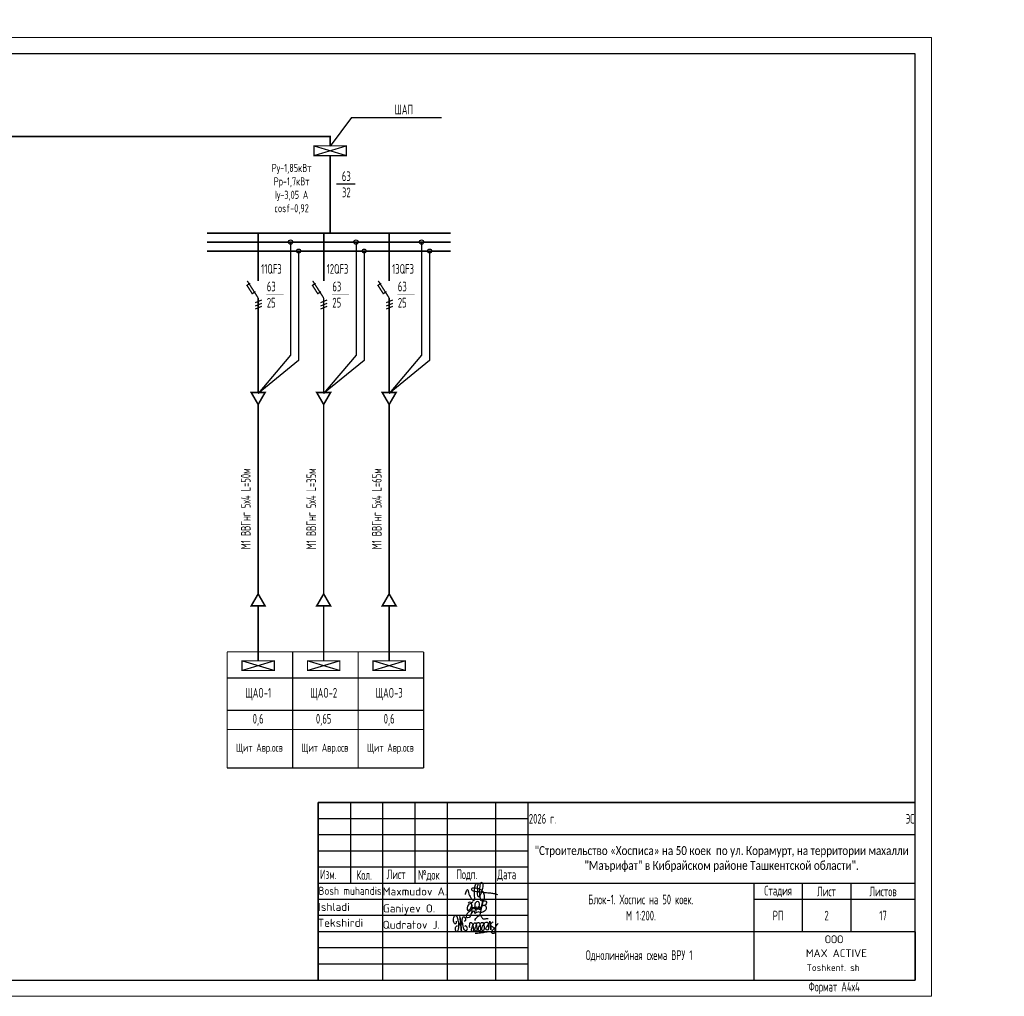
# Model space of a CAD drawing. Header units: millimetres. Extents: x 473009 to 2502882, y 456217 to 1153743.
# Tile 5 of 124: x 589870 to 620369, y 457033 to 487290. Entities that reach past the tile are written whole.
import ezdxf
from ezdxf.enums import TextEntityAlignment as Align

# ---------------------------------------------------------------- set-up
doc = ezdxf.new("R2010")
doc.units = ezdxf.units.MM
for name, color, linetype in [('_Текст', 7, 'Continuous'), ('FORMAT', 150, 'Continuous'), ('построение', 7, 'Continuous'), ('формат', 136, 'Continuous')]:
    doc.layers.add(name, color=color, linetype=linetype)
for name, color, linetype, lineweight in [('Проектное', 7, 'Continuous', 20), ('разм.АР', 184, 'Continuous', 13), ('Стена', 11, 'Continuous', 40), ('ТХ. штамп', 7, 'Continuous', 25), ('ЭМ', 240, 'Continuous', 20)]:
    doc.layers.add(name, color=color, linetype=linetype, lineweight=lineweight)
doc.styles.add('COMPLEX', font='isocpeur.ttf')
doc.styles.add('SPDS', font='spds.shx', dxfattribs={"width": 0.8, "height": 250})
doc.styles.add('SPDS1', font='spds.shx', dxfattribs={"width": 0.8})

# ---------------------------------------------------------------- blocks, each defined once
blk = doc.blocks.new('*U105')
at = {"color": 0, "linetype": 'Continuous', "lineweight": 30}
for p, q in [((651, 60), (836, 60)), ((651, 5), (651, 60))]:
    blk.add_line(p, q, dxfattribs=at)
at = {"layer": 'ЭМ', "color": 0, "lineweight": 30, "ltscale": 0.5}
for p, q in [((20, 90), (8, 90)), ((8, 5), (8, 90)), ((13, 5), (13, 90)), ((20, 65), (8, 65)), ((20, 30), (8, 30)), ((20, 5), (8, 5))]:
    blk.add_line(p, q, dxfattribs=at)
at = {"layer": 'ЭМ', "color": 0, "lineweight": 20, "ltscale": 0.5}
blk.add_lwpolyline([(0, 0), (841, 0), (841, 297), (0, 297)], close=True, dxfattribs=at)
at = {"layer": 'ЭМ', "color": 0, "lineweight": 30, "ltscale": 0.5}
blk.add_lwpolyline([(20, 5), (836, 5), (836, 292), (20, 292)], close=True, dxfattribs=at)
at = {"layer": 'ЭМ', "color": 0, "lineweight": 25, "ltscale": 100, "char_height": 3, "attachment_point": 2, "rotation": 90, "style": 'SPDS'}
for s, insert, width in [('Взам. инв. №', (8.72, 77.28), 31.9567), ('Подпись и дата', (8.76, 47.02), 43.3948), ('Инв. № подл.', (8.76, 17.32), 41.415)]:
    blk.add_mtext(s, dxfattribs=dict(at, insert=insert, width=width))
blk = doc.blocks.new('фазы')
at = {"layer": 'Стена', "lineweight": 30, "ltscale": 0.5}
for p, q in [((4052.14, 187.78), (4050.19, 186.95)), ((4052.14, 186.78), (4050.19, 185.95)), ((4052.14, 185.78), (4050.19, 184.95))]:
    blk.add_line(p, q, dxfattribs=at)
blk = doc.blocks.new('A$C4c4061ee')
at = {"color": 184, "lineweight": 30}
blk.add_spline([(-39.7, -7.1), (-36.8, 4), (-34, 7.9), (-31.2, -0.1), (-24.1, -16.2), (-16.7, -23.5), (-13.9, -23.5), (-12.5, -17.9), (-12.5, 12.7), (-8.3, 24.8), (-4.4, 27), (-3.4, 21.4), (-5.7, 12.9), (-4.4, 8), (-4.4, -10), (-2, -12.6), (3.3, -10), (9.6, 6.1), (12.6, 19.5), (7.6, 28.9), (4.7, 26.6), (2.4, 16.6), (1.1, -1.2), (2.9, -14.2), (6.8, -24.8), (10.9, -24.8), (15, -21.3), (16.5, -17.2), (16.5, -9.9), (12, 2), (5.9, 7.4), (-2.7, 10.3), (-10, 12.1), (-17, 12.1), (-21.5, 11.2), (-22.5, 7.7), (-20, 5.4), (-14, 3.7), (-0.7, 1.8), (11, 0.5), (22.2, -1.2), (37.6, -2.6), (43.5, -3.6), (49.3, -4.5), (54.9, -6.4)], degree=3, dxfattribs=at)
blk = doc.blocks.new('Odil Ganiyev')
at = {"color": 184, "lineweight": 30}
for points in [[(278218, -189288), (278220, -189298), (278251, -189229), (278258, -189294), (278315, -189206), (278295, -189231), (278320, -189288), (278380, -189198), (278355, -189239), (278384, -189286), (278449, -189192), (278428, -189223), (278438, -189281), (278515, -189197), (278494, -189208), (278505, -189282), (278604, -188932), (278563, -189514)], [(278174, -189155), (278173, -189633), (278135, -189699), (278036, -189702), (278008, -189605), (278074, -189469), (278128, -189405), (278218, -189288)], [(278009, -189095), (278081, -189029), (278139, -189055), (278204, -188993)], [(278213, -189509), (278316, -189388), (278340, -189483), (278421, -189425), (278521, -189382)]]:
    blk.add_spline(points, degree=3, dxfattribs=at)
for points, knots in [([(278396, -189316), (278466, -189243), (278495, -189145), (278487, -189009), (278378, -188944), (278332, -188998), (278319, -189020), (278305, -189050), (278280, -189134), (278300, -189288), (278388, -189386)], [0, 0, 0, 0, 210.331661, 341.544209, 437.993539, 521.209993, 521.209993, 521.209993, 602.643394, 823.015149, 823.015149, 823.015149, 823.015149]), ([(278604, -188939), (278630, -188908), (278658, -188890), (278746, -188897), (278776, -188980), (278743, -189054), (278691, -189101), (278617, -189118)], [0, 0, 0, 0, 59.301687, 137.83445, 232.671471, 306.955654, 371.443461, 371.443461, 371.443461, 371.443461]), ([(278093, -189111), (278063, -189124), (277979, -189180), (277976, -189469), (278121, -189357), (278159, -189260), (278167, -189222)], [0, 0, 0, 0, 84.01965, 319.3343, 434.006974, 519.963926, 519.963926, 519.963926, 519.963926]), ([(278167, -189222), (278181, -189151), (278171, -189084), (278111, -189103), (278093, -189111)], [526.826092, 526.826092, 526.826092, 526.826092, 665.559085, 706.396126, 706.396126, 706.396126, 706.396126]), ([(278617, -189118), (278680, -189058), (278780, -189127), (278817, -189262), (278675, -189400), (278595, -189412), (278531, -189410)], [498.211239, 498.211239, 498.211239, 498.211239, 560.962433, 628.560844, 789.184895, 992.203079, 992.203079, 992.203079, 992.203079])]:
    blk.add_open_spline(points, degree=3, knots=knots, dxfattribs=at)
blk = doc.blocks.new('A$C77aec0c1')
at = {"color": 184, "lineweight": 30}
for points in [[(-78.4, 25.2), (-78.4, 19.8), (-80.1, 15.4), (-82.7, 15.2), (-85.9, 18.3), (-87.6, 24.6), (-87.6, 33.5), (-85.8, 41.5), (-83.2, 44.9), (-79.5, 45.3), (-74.8, 37.3), (-71.4, 24), (-70.3, 12.8), (-70.6, 1.9), (-72.5, -8.2), (-74.5, -11.9), (-76.7, -12.4), (-79.3, -9.8), (-81.1, -2.5), (-80.5, 2.8), (-78.6, 6.3), (-76.3, 8.1), (-74.2, 8.6)], [(-70.3, 8.8), (-64.2, 15.4), (-63.4, 26), (-64.7, 36.5), (-65.8, 41.1), (-66, 40.4), (-65.4, 38.6), (-63.9, 30.6), (-63.4, 26), (-62.4, 17.4), (-61.3, 7.7), (-60.5, -1.3), (-59.7, -9.1), (-59.2, -11.6), (-59.5, -10.3), (-59.8, -8.8), (-61, 4.4), (-61.6, 9.7), (-62.2, 15.2), (-62.4, 16.8), (-60.5, 15), (-58.2, 15.7), (-56.6, 21.2), (-56.7, 31.2), (-55.8, 37.1), (-53.2, 40), (-50, 39.7), (-45.9, 34.7), (-45.4, 29.7), (-46.3, 25.7), (-48.8, 25), (-50.3, 25.3)], [(-10.4, 26.1), (-11.3, 30.7), (-5.9, 37.4), (1.2, 43.5), (6.2, 44.3), (10.3, 42.2), (12.4, 38), (15, 34.5), (18.4, 33), (24.9, 33.5), (29.4, 34.6), (33.6, 34.4), (35.1, 34)], [(-56.6, 20.3), (-55.7, 12.4), (-53.4, 2), (-50.9, -4.5), (-47.7, -7.4), (-43.4, -8.2), (-40.2, -6.5), (-38.7, -1.4), (-39.6, 2.9), (-41.5, 6), (-44.2, 7.7), (-47, 7.2), (-47.6, 5.7)], [(-30.4, 1), (-29.8, 17.4), (-28.4, 20.1), (-25.6, 19.9), (-20.5, 13.6), (-18.9, 4.6), (-17.5, -7.1), (-18.5, -11.1), (-21.9, -11.5), (-24, -7.9), (-23.3, -0.6), (-20.4, 7.3), (-17, 14), (-13.9, 18.7), (-9.6, 18.3), (-6.3, 10.9), (-5, -2.4), (-5, -8.8), (-9, -10.1), (-12.3, -6.5), (-11.2, 0.2), (-8.3, 6.3), (-6.9, 12.8), (-4.7, 17.9), (-0.2, 20.5), (4.2, 17.9), (6, 9.7), (7.1, 1), (7.6, -6.8), (4.7, -8.8), (0.1, -8.1), (-0.1, -1.4), (3.2, 6.9), (7.8, 15.8), (10.6, 19.9), (16, 19.6), (19.3, 13.2), (20.4, 0.9), (19.5, -6.1), (16.8, -9.2), (13.6, -8.5), (11.7, -1), (15.1, 6.9), (19.9, 14.2), (24.4, 19.9), (31, 21.1), (35, 14.6), (36.2, 0.9), (34.1, -5.6), (29.3, -6.4), (26.9, -3.5), (30.5, 6.3), (35.4, 12.4), (39.7, 19.3), (40.4, 25.2), (40.7, 24.3), (43.9, -4.9), (43.8, -3.9), (42.9, 9.7), (43.1, 12.5), (45.5, 16.5), (50.4, 21.1), (52.2, 22.2), (51.2, 21.8)], [(42.9, 10.8), (45.1, 7.7), (48.3, 5.7), (51.7, 3.7), (54.9, -0.4), (57.8, -5.8), (58.9, -10.7), (58.5, -15.5), (56.8, -17.9), (52, -18.5), (48.4, -18.1), (46.1, -15.6), (45.8, -12.6), (48.1, -9.4), (51.1, -6.3), (54.5, -2.6), (57.9, 1), (62.2, 6.3), (66.5, 12.8), (69.8, 17.8)], [(-11.8, -17.3), (-2.7, -17.5), (7.9, -15.9), (17.6, -14.8), (25.1, -13.1), (30.9, -13.1)]]:
    blk.add_spline(points, degree=3, dxfattribs=at)
blk = doc.blocks.new('124343576765846544')
at = {"color": 7, "lineweight": 25, "ltscale": 100}
for p in [(526998, 459414), (521998, 457914)]:
    blk.add_line(p, (526998, 457914), dxfattribs=at)
at = {"layer": '_Текст', "color": 7, "lineweight": 30}
for p, q in [((526998, 463414), (508498, 463414)), ((509498, 463414), (509498, 460914)), ((510498, 463414), (510498, 457914)), ((511498, 463414), (511498, 460914)), ((512498, 463414), (512498, 457914)), ((513998, 463414), (513998, 457914)), ((514998, 463414), (514998, 457914)), ((526998, 462414), (514998, 462414)), ((514998, 461414), (508498, 461414)), ((526998, 460914), (508498, 460914)), ((521998, 460914), (521998, 457914)), ((526998, 460414), (521998, 460414)), ((526998, 459414), (514998, 459414))]:
    blk.add_line(p, q, dxfattribs=at)
at = {"layer": '_Текст', "color": 7, "linetype": 'ByBlock', "lineweight": 30}
blk.add_line((508498, 463414), (508498, 457914), dxfattribs=at)
at = {"layer": '_Текст', "color": 7, "lineweight": 25}
for p, q in [((514998, 462914), (508498, 462914)), ((514998, 462414), (508498, 462414)), ((514998, 461914), (508498, 461914)), ((523498, 460914), (523498, 459414)), ((524998, 460914), (524998, 459414)), ((514998, 460414), (508498, 460414)), ((514998, 459914), (508498, 459914)), ((514998, 459414), (508498, 459414)), ((514998, 458914), (508498, 458914)), ((514998, 458414), (508498, 458414))]:
    blk.add_line(p, q, dxfattribs=at)
for name, p, xscale, yscale, zscale in [('A$C4c4061ee', (513481, 460638), 10.45975922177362, 10.45975922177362, 10.45975922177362), ('A$C77aec0c1', (513463, 459525), 8.776011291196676, 8.776011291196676, 8.776011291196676)]:
    blk.add_blockref(name, p, dxfattribs=dict(xscale=xscale, yscale=yscale, zscale=zscale))
at = {"xscale": 0.7326778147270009, "yscale": 0.7326778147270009, "zscale": 0.7326778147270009, "rotation": 351.5695638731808}
blk.add_blockref('Odil Ganiyev', (331974, 627214), dxfattribs=at)
at = {"color": 0, "linetype": 'Continuous', "lineweight": -2, "style": 'COMPLEX', "width": 0.85}
blk.add_text('Bosh muhandis', height=250, dxfattribs=at).set_placement((509489, 460683), align=Align.MIDDLE_CENTER)
at = {"color": 0, "linetype": 'Continuous', "lineweight": -2, "style": 'COMPLEX'}
for s, p in [('Maxmudov A.', (510499, 460538)), ('Ganiyev O.', (510507, 460012)), ('Qudratov J.', (510499, 459505))]:
    blk.add_text(s, height=250, dxfattribs=at).set_placement(p)
for s, p in [('Ishladi', (508993, 460184)), ('Tekshirdi', (509191, 459691))]:
    blk.add_text(s, height=250, dxfattribs=at).set_placement(p, align=Align.MIDDLE_CENTER)
at = {"style": 'COMPLEX'}
for s, p in [('ООО', (524196, 459059)), ('MAX ACTIVE', (523607, 458628))]:
    blk.add_text(s, height=243.5, dxfattribs=at).set_placement(p)
at = {"ltscale": 100, "style": 'COMPLEX'}
blk.add_text('Toshkent. sh', height=206.67, dxfattribs=at).set_placement((525275, 458199), align=Align.RIGHT)
at = {"color": 0, "lineweight": 25, "insert": (525998, 459914), "char_height": 300, "width": 2000, "attachment_point": 5, "style": 'SPDS1'}
blk.add_mtext('17', dxfattribs=at)
at = {"layer": '_Текст', "color": 7, "lineweight": 25, "style": 'SPDS1', "width": 0.8}
for s, p in [('Изм.', (508560, 461043)), ('Кол.', (509690, 461022)), ('Лист', (510622, 461043)), ('№док', (511595, 461027)), ('Подп.', (512782, 461043)), ('Дата', (514053, 461043))]:
    blk.add_text(s, height=300, dxfattribs=at).set_placement(p)
at = {"layer": '_Текст', "color": 7, "char_height": 300, "attachment_point": 5}
for s, insert, width, style in [('2026 г.                                                                                        ЭС', (520998, 462914), 12000, 'SPDS1'), ('{\\fCalibri|b0|i0|c204|p34;\\H0.91667x;\\C256;"Строительство «Хосписа» на 50 коек  по ул. Корамурт, на территории махалли "Маърифат" в Кибрайском районе Ташкентской области".\\H1.30253x; }', (520998, 461664), 12000, 'SPDS'), ('Стадия', (522748, 460664), 1500, 'SPDS1'), ('Лист', (524248, 460664), 1500, 'SPDS1'), ('Листов', (525998, 460664), 1500, 'SPDS1'), ('Блок-1. Хоспис на 50 коек.\\PМ 1:200.', (518498, 460164), 7000, 'SPDS'), ('РП', (522748, 459914), 1500, 'SPDS1')]:
    blk.add_mtext(s, dxfattribs=dict(at, insert=insert, width=width, style=style))

msp = doc.modelspace()

# ---------------------------------------------------------------- linework, layer by layer
at = {"color": 0}
msp.add_lwpolyline([(600256.6, 482194.3), (599687.7, 482194.3)], dxfattribs=at)
at = {"layer": 'FORMAT', "color": 0, "lineweight": 25, "ltscale": 2}
for p, q in [((598259.4, 480398.8), (598259.4, 476895.3)), ((600288.4, 480398.8), (600288.4, 476895.3)), ((602317.5, 480398.8), (602317.5, 476895.3)), ((598510.5, 480121.7), (598510.5, 476736.6)), ((600539.6, 480121.7), (600539.6, 476736.6)), ((602568.6, 480121.7), (602568.6, 476736.6)), ((598259.4, 476895.3), (597254.5, 475705.9)), ((598510.5, 476736.6), (597254.5, 475705.9)), ((600288.4, 476895.3), (599283.6, 475705.9)), ((600539.6, 476736.6), (599283.6, 475705.9)), ((602317.5, 476895.3), (601312.6, 475705.9)), ((602568.6, 476736.6), (601312.6, 475705.9))]:
    msp.add_line(p, q, dxfattribs=at)
for points, const_width in [([(599486.1, 483379.3), (599486.1, 483675.2), (553117.3, 483675.2)], 50), ([(599486.1, 483079.3), (599486.1, 480675.9)], 50), ([(595669.2, 480675.9), (603218.7, 480675.9)], 50), ([(597258.4, 480675.9), (597258.4, 479196.6)], 50), ([(599287.5, 480675.9), (599287.5, 479196.6)], 50), ([(601316.6, 480675.9), (601316.6, 479196.6)], 50), ([(595669.2, 480401), (603218.7, 480401)], 50), ([(595669.2, 480121.7), (603218.7, 480121.7)], 50), ([(597257.4, 478667.6), (596917.4, 479199.1)], 40), ([(599286.4, 478667.6), (598946.5, 479199.1)], 40), ([(601315.5, 478667.6), (600975.6, 479199.1)], 40), ([(597009.4, 479123.2), (596909.1, 479059), (597073.4, 478802.1), (597173.7, 478866.3)], 40), ([(599038.5, 479123.2), (598938.1, 479059), (599102.4, 478802.1), (599202.8, 478866.3)], 40), ([(601067.6, 479123.2), (600967.2, 479059), (601131.5, 478802.1), (601231.9, 478866.3)], 40), ([(597513.6, 478771.7), (598041.8, 478771.7)], 10), ([(599542.7, 478771.7), (600070.9, 478771.7)], 10), ([(601571.8, 478771.7), (602099.9, 478771.7)], 10)]:
    msp.add_lwpolyline(points, dxfattribs=dict(at, const_width=const_width))
at = {"layer": 'FORMAT', "color": 7, "lineweight": 25, "ltscale": 2, "const_width": 50}
for points in [[(597255.9, 478669.8), (597255.9, 475735)], [(599285, 478669.8), (599285, 475735)], [(601314.1, 478669.8), (601314.1, 475735)], [(597255.9, 475368.8), (597255.9, 469500.7)], [(599285, 475368.8), (599285, 469500.7)], [(601314.1, 475368.8), (601314.1, 469500.7)], [(597255.9, 469129.3), (597255.9, 467428)], [(599285, 469129.3), (599285, 467428)], [(601314.1, 469129.3), (601314.1, 467428)]]:
    msp.add_lwpolyline(points, dxfattribs=at)
at = {"layer": 'FORMAT', "color": 0, "lineweight": 25, "ltscale": 2, "const_width": 50}
for points in [[(597255.9, 475368.8), (597470.3, 475740.1), (597041.5, 475740.1)], [(599285, 475368.8), (599499.4, 475740.1), (599070.6, 475740.1)], [(601314.1, 475368.8), (601528.5, 475740.1), (601099.7, 475740.1)], [(597255.9, 469500.7), (597041.5, 469129.3), (597470.3, 469129.3)], [(599285, 469500.7), (599070.6, 469129.3), (599499.4, 469129.3)], [(601314.1, 469500.7), (601099.7, 469129.3), (601528.5, 469129.3)]]:
    msp.add_lwpolyline(points, close=True, dxfattribs=at)
at = {"layer": 'FORMAT', "color": 0, "lineweight": 25, "ltscale": 2}
for centre, radius in [((598259.4, 480401), 68.8), ((600288.4, 480401), 68.8), ((602317.5, 480401), 68.8), ((598510.5, 480123.9), 61.1), ((600539.6, 480123.9), 61.1), ((602568.6, 480123.9), 61.1)]:
    msp.add_circle(centre, radius, dxfattribs=at)
at = {"layer": 'построение', "color": 0, "lineweight": 25}
for q in [(599482.6, 483375.4), (602932.8, 484264.2)]:
    msp.add_line((600147.4, 484264.2), q, dxfattribs=at)
at = {"layer": 'Проектное', "color": 0, "lineweight": 25, "ltscale": 2, "const_width": 35}
for points in [[(596296.1, 467702.9), (602383.3, 467702.9)], [(596296.1, 464106.7), (596296.1, 467702.9)], [(598325.2, 464106.7), (598325.2, 467702.9)], [(600354.3, 464106.7), (600354.3, 467702.9)], [(602383.3, 464106.7), (602383.3, 467702.9)], [(596296.1, 466895.2), (602383.3, 466895.2)], [(596296.1, 465895.2), (602383.3, 465895.2)], [(596296.1, 465299.1), (602383.3, 465299.1)], [(596296.1, 464106.7), (602383.3, 464106.7)]]:
    msp.add_lwpolyline(points, dxfattribs=at)
at = {"layer": 'разм.АР', "color": 0, "ltscale": 2, "const_width": 35}
for points in [[(599986.1, 483379.3), (599986.1, 483079.3), (598986.1, 483079.3), (598986.1, 483379.3)], [(597755.9, 467428), (597755.9, 467128), (596755.9, 467128), (596755.9, 467428)], [(599785, 467428), (599785, 467128), (598785, 467128), (598785, 467428)], [(601814.1, 467428), (601814.1, 467128), (600814.1, 467128), (600814.1, 467428)]]:
    msp.add_lwpolyline(points, close=True, dxfattribs=at)
for points in [[(598986.1, 483079.3), (599986.1, 483379.3)], [(598986.1, 483379.3), (599986.1, 483079.3)], [(596755.9, 467128), (597755.9, 467428)], [(596755.9, 467428), (597755.9, 467128)], [(598785, 467128), (599785, 467428)], [(598785, 467428), (599785, 467128)], [(600814.1, 467128), (601814.1, 467428)], [(600814.1, 467428), (601814.1, 467128)]]:
    msp.add_lwpolyline(points, dxfattribs=at)

# ---------------------------------------------------------------- block references
at = {"lineweight": 50}
msp.add_blockref('124343576765846544', (90614.3, -380.7), dxfattribs=at)
at = {"layer": 'Стена', "color": 0, "lineweight": 25, "xscale": 100, "yscale": 100, "zscale": 100}
for p in [(192141.9, 459823.8), (194171, 459823.8), (196200.1, 459823.8)]:
    msp.add_blockref('фазы', p, dxfattribs=at)
at = {"layer": 'формат', "color": 0, "xscale": 100, "yscale": 100, "zscale": 100}
msp.add_blockref('*U105', (534012.4, 457033.4), dxfattribs=at)

# ---------------------------------------------------------------- texts
at = {"lineweight": 25, "ltscale": 100, "style": 'SPDS1', "width": 0.8}
msp.add_text('Однолинейная схема ВРУ 1 ', height=300, dxfattribs=at).set_placement((607404.5, 458158.9))
at = {"color": 7, "ltscale": 2, "insert": (513015.9, 476034.8), "char_height": 250, "width": 17719.705, "attachment_point": 4, "line_spacing_factor": 1.44, "style": 'SPDS1'}
msp.add_mtext('\\pi7954.85267;{\\L\\C256;Общие данные\\P\\pi0;\\l    1.Настоящий проект электроосвещения и электрооборудования здания выполнен на основании следующих исходных данных разделов: АР, ОВ, ОС, ТХ. \\PВРУ-1- Ру =116,2кВт; \\P             Рр =98,7кВт.\\P    2.Проектом предусмотрено рабочее (общее, местное) ремонтное и аварийное освещение.\\P    3.Общее рабочее освещение предусматривается стационарными светодиодными светильниками. Выбор типа светильников производился в соответствии с назначением помещений, характеристикой среды и требованиями архитектурного оформления.\\P   4.Освещенность помещений принята согласно нормам и правилам КМК2.01.05-98.\\P   5.Управление рабочим освещением осуществляется выключателями, установленными по месту в помещениях .\\P   6.Аварийное освещение предусматривается по линиям проходов и выходов из здания. Светильники аварийного освещения выделяются из числа светильников общего рабочего освещения и питаются от сети аварийного освещения.\\P   7.Включение светильников общего и аварийного освещения раздельное.\\P  8.Групповая осветительная сеть выполняется кабелем марки ВВГнг-0,66  в ПВХ гофротрубе за подвесным потолком, в плитах перекрытий.   \\P     9.Силовыми электроприемниками являются  технологическое,  сантехническое оборудование. Номинальная мощность установленных электроприемников принята в соответствии с заданиями технологической, вентиляционной частей проекта. \\PРасчетная мощность силовых электроприемников определена методом коэффициентов спроса по характерным группам электроприемников (на основании рекомендаций КМК). . Отключение общей вентиляции при пожаре осуществляется поступлением сигнала на магнитный пускатель "МП".\\P     10.Силовая распределительная сеть выполняется кабелем ВВГнг, проложенная за подвесным потолком в ПВХ гофротрубе и скрыто в ПВХ трубе под слоем штукатурки. \\P     11.Силовые распределительные пункты приняты с автоматическими выключателями на отходящих линиях. Щиты принять навесными. В качестве главного распределительного щита принята панель ПР. Магистральные сети выполняются кабелем марки ВВГнг, проложенные в гофрированных трубах ПВХ, на скобах.\\P    12.Для защиты от поражения электрическим током предусматривается следующие виды заземления :\\P     Заземление всех корпусов электроприемников выполняется в однофазной сети третьим  заземляющим проводом,в трехфазной-пятым заземляющим проводом.\\PВ проекте принята система заземления TN-S. Ввод в здание должен быть предусмотрен пятижильным кабелем. Пятая жила соединяется с заземленной нейтралью источника.\\P    13. Опасные зоны на объекте отсутствуют\\C5;.\\P    }14. {\\C256;Монтаж выполнить в соответствии с ПУЭ и КМК3.05.06-97.}', dxfattribs=at)
at = {"lineweight": 25, "ltscale": 100, "insert": (599987.6, 482190.4), "char_height": 300, "width": 388.472, "attachment_point": 5, "style": 'SPDS1'}
msp.add_mtext('63\\P32', dxfattribs=at)
at = {"color": 0, "lineweight": 25, "ltscale": 100, "char_height": 300, "width": 2029.075, "attachment_point": 5, "style": 'SPDS1'}
for s, insert in [('ЩAO-1', (597257.1, 466395.2)), ('ЩAO-2', (599286.1, 466395.2)), ('ЩAO-3', (601315.2, 466395.2)), ('0,6', (597255.9, 465597.1)), ('0,65', (599285, 465597.1)), ('0,6', (601314.1, 465597.1))]:
    msp.add_mtext(s, dxfattribs=dict(at, insert=insert))
at = {"color": 1, "lineweight": 25, "ltscale": 100, "attachment_point": 5, "style": 'SPDS1'}
for s, insert, char_height, width in [('{\\C0;Щит Авр.осв}', (597291.4, 464702.9), 250, 1958.225), ('{\\C0;Щит Авр.осв}', (599320.4, 464702.9), 250, 1958.225), ('{\\C0;Щит Авр.осв}', (601349.5, 464702.9), 250, 1958.225), ('{\\C0;2}', (614862.4, 459533.4), 300, 1500)]:
    msp.add_mtext(s, dxfattribs=dict(at, insert=insert, char_height=char_height, width=width))
at = {"layer": 'FORMAT', "color": 0, "lineweight": 25, "ltscale": 2, "style": 'SPDS1'}
for s, insert, char_height, width, attachment_point in [('ШАП', (601767.8, 484508.9), 300, 3729.286, 5), ('{\\C7;Pу-1,85кВт\\PPр-1,7кВт\\PIу-3,05 А\\Pcosf-0,92}', (598292, 482044.1), 250, 2861.145, 5), ('11QF3', (597349.2, 479719.3), 300, 1616.006, 1), ('12QF3', (599378.3, 479719.3), 300, 1616.006, 1), ('13QF3', (601407.4, 479719.3), 300, 1616.006, 1), ('63\\P25', (597525.3, 479173.6), 300, 1616.006, 1), ('63\\P25', (599554.4, 479173.6), 300, 1616.006, 1), ('63\\P25', (601583.5, 479173.6), 300, 1616.006, 1)]:
    msp.add_mtext(s, dxfattribs=dict(at, insert=insert, char_height=char_height, width=width, attachment_point=attachment_point))
at = {"layer": 'FORMAT', "color": 0, "lineweight": 25, "ltscale": 2, "char_height": 300, "width": 5767.246, "attachment_point": 2, "rotation": 90, "line_spacing_factor": 1.44, "style": 'SPDS1'}
for s, insert in [('М1 ВВГнг 5х4 L=50м', (596721.4, 472135.5)), ('М1 ВВГнг 5х4 L=35м', (598750.5, 472135.5)), ('М1 ВВГнг 5х4 L=65м', (600779.5, 472135.5))]:
    msp.add_mtext(s, dxfattribs=dict(at, insert=insert))
at = {"layer": 'ТХ. штамп', "lineweight": 25, "insert": (615098.5, 457290.6), "char_height": 300, "width": 3000, "attachment_point": 5, "style": 'SPDS1'}
msp.add_mtext('Формат А4х4', dxfattribs=at)

doc.saveas('drawing.dxf')
